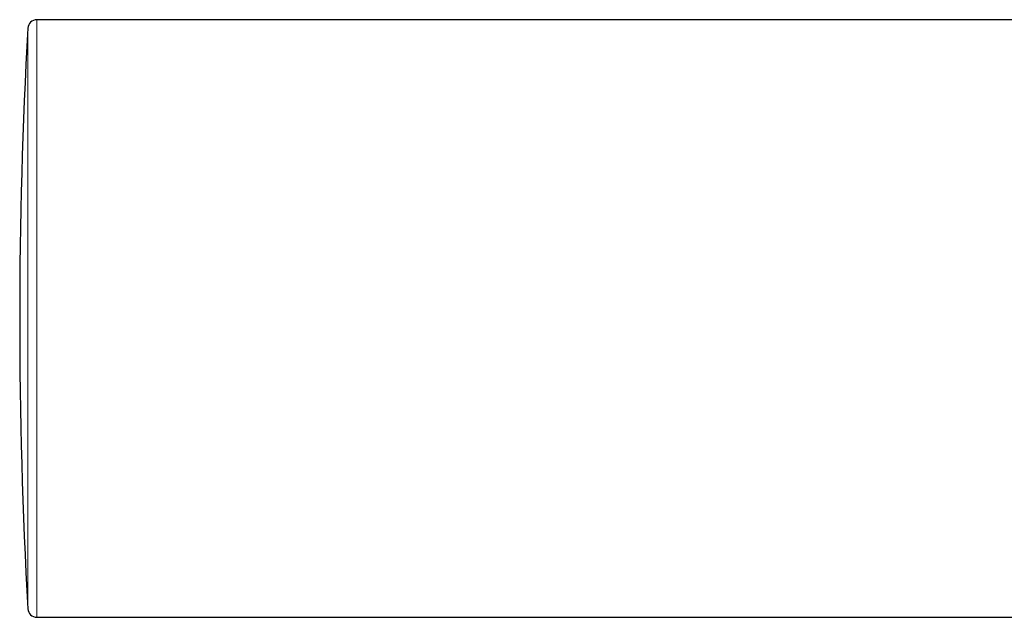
# Model space of a CAD drawing. Header units: millimetres. Extents: x 8 to 717, y 12 to 440.
# Tile 105 of 148: x 243 to 325, y 363 to 413. Entities that reach past the tile are written whole.
import ezdxf

# ---------------------------------------------------------------- set-up
doc = ezdxf.new("R2010")
doc.units = ezdxf.units.MM

msp = doc.modelspace()

# ---------------------------------------------------------------- linework, layer by layer
at = {"color": 7, "linetype": 'Continuous', "lineweight": 30}
for p, q in [((342.299, 413.18), (244.487, 413.18)), ((244.488, 363.18), (342.819, 363.18)), ((244.488, 363.18), (244.488, 363.18))]:
    msp.add_line(p, q, dxfattribs=at)
for centre, radius, start, end in [((244.487, 412.43), 0.75, 89.99945, 176.87203), ((674.904, 388.183), 431.849, 176.77585, 183.22489), ((244.488, 363.93), 0.75, 183.13729, 269.99971)]:
    msp.add_arc(centre, radius, start, end, dxfattribs=at)
at = {"color": 252, "linetype": 'Continuous', "lineweight": 0}
for points, knots in [([(244.487, 413.179), (244.487, 413.179), (244.487, 413.18), (244.487, 413.171), (244.487, 413.151), (244.487, 413.12), (244.487, 413.078), (244.487, 413.026), (244.487, 412.966), (244.487, 412.9), (244.487, 412.83), (244.487, 412.752), (244.487, 412.666), (244.487, 412.567), (244.487, 412.452), (244.487, 412.322), (244.487, 412.18), (244.487, 412.028), (244.487, 411.865), (244.487, 411.691), (244.487, 411.506), (244.487, 411.31), (244.487, 411.104), (244.487, 410.889), (244.487, 410.666), (244.487, 410.435), (244.487, 410.194), (244.487, 409.944), (244.487, 409.684), (244.487, 409.416), (244.487, 409.138), (244.487, 408.851), (244.487, 408.555), (244.487, 408.251), (244.487, 407.938), (244.487, 407.631), (244.487, 407.333), (244.487, 407.045), (244.487, 406.75), (244.487, 406.45), (244.487, 406.127), (244.487, 405.78), (244.487, 405.409), (244.487, 405.03), (244.487, 404.644), (244.487, 404.251), (244.487, 403.851), (244.487, 403.444), (244.487, 403.03), (244.487, 402.611), (244.487, 402.185), (244.487, 401.753), (244.487, 401.336), (244.487, 400.935), (244.487, 400.551), (244.487, 400.163), (244.487, 399.771), (244.487, 399.354), (244.487, 398.911), (244.487, 398.441), (244.487, 397.966), (244.487, 397.488), (244.487, 397.005), (244.487, 396.519), (244.487, 396.029), (244.487, 395.536), (244.487, 395.039), (244.487, 394.54), (244.487, 394.038), (244.487, 393.557), (244.487, 393.098), (244.487, 392.662), (244.487, 392.224), (244.487, 391.785), (244.487, 391.318), (244.487, 390.821), (244.487, 390.296), (244.487, 389.77), (244.487, 389.242), (244.487, 388.712), (244.487, 388.358), (244.487, 388.181), (244.487, 388.18)], [0, 0, 0, 0, 0.005161, 0.018348, 0.031532, 0.044716, 0.057902, 0.071089, 0.084273, 0.095582, 0.106893, 0.118205, 0.129516, 0.140825, 0.154151, 0.167481, 0.180813, 0.194144, 0.20747, 0.220945, 0.234425, 0.247906, 0.261385, 0.27486, 0.288044, 0.301231, 0.314418, 0.327602, 0.340785, 0.353972, 0.367159, 0.380343, 0.393527, 0.406714, 0.4199, 0.433084, 0.444393, 0.455704, 0.467016, 0.478327, 0.489636, 0.50282, 0.516007, 0.529193, 0.542377, 0.555561, 0.568748, 0.581935, 0.595119, 0.608303, 0.62149, 0.634676, 0.64786, 0.659169, 0.67048, 0.681792, 0.693103, 0.704412, 0.717596, 0.730783, 0.743969, 0.757153, 0.770337, 0.783524, 0.796711, 0.809895, 0.823079, 0.836265, 0.849452, 0.862636, 0.873945, 0.885256, 0.896568, 0.907879, 0.919188, 0.932617, 0.946047, 0.959477, 0.97296, 0.986445, 0.999928, 1, 1, 1, 1]), ([(243.738, 412.471), (243.738, 412.471), (243.738, 412.472), (243.738, 412.463), (243.738, 412.444), (243.738, 412.414), (243.738, 412.374), (243.738, 412.323), (243.738, 412.264), (243.738, 412.2), (243.738, 412.132), (243.738, 412.056), (243.738, 411.972), (243.738, 411.876), (243.738, 411.765), (243.738, 411.638), (243.738, 411.501), (243.738, 411.353), (243.738, 411.195), (243.738, 411.026), (243.738, 410.845), (243.738, 410.655), (243.738, 410.455), (243.738, 410.246), (243.738, 410.029), (243.738, 409.805), (243.738, 409.571), (243.738, 409.328), (243.738, 409.076), (243.738, 408.814), (243.738, 408.544), (243.738, 408.266), (243.738, 407.978), (243.738, 407.683), (243.738, 407.378), (243.738, 407.081), (243.738, 406.791), (243.738, 406.511), (243.738, 406.225), (243.738, 405.933), (243.738, 405.619), (243.738, 405.282), (243.738, 404.921), (243.738, 404.553), (243.738, 404.178), (243.738, 403.796), (243.738, 403.407), (243.738, 403.012), (243.738, 402.61), (243.738, 402.202), (243.738, 401.788), (243.738, 401.368), (243.738, 400.963), (243.738, 400.574), (243.738, 400.201), (243.738, 399.824), (243.738, 399.443), (243.738, 399.038), (243.738, 398.607), (243.738, 398.15), (243.738, 397.689), (243.738, 397.224), (243.738, 396.755), (243.738, 396.283), (243.738, 395.807), (243.738, 395.327), (243.738, 394.845), (243.738, 394.36), (243.738, 393.872), (243.738, 393.405), (243.738, 392.959), (243.738, 392.535), (243.738, 392.11), (243.738, 391.683), (243.738, 391.229), (243.738, 390.747), (243.738, 390.236), (243.738, 389.725), (243.738, 389.212), (243.738, 388.697), (243.738, 388.183), (243.738, 387.67), (243.738, 387.157), (243.738, 386.644), (243.738, 386.131), (243.738, 385.619), (243.738, 385.111), (243.738, 384.609), (243.738, 384.112), (243.738, 383.617), (243.738, 383.124), (243.738, 382.633), (243.738, 382.144), (243.738, 381.658), (243.738, 381.175), (243.738, 380.694), (243.738, 380.217), (243.738, 379.744), (243.738, 379.296), (243.738, 378.874), (243.738, 378.476), (243.738, 378.082), (243.738, 377.691), (243.738, 377.282), (243.738, 376.856), (243.738, 376.413), (243.739, 375.976), (243.739, 375.543), (243.739, 375.116), (243.739, 374.695), (243.739, 374.279), (243.739, 373.87), (243.739, 373.466), (243.739, 373.069), (243.739, 372.678), (243.739, 372.312), (243.739, 371.97), (243.739, 371.652), (243.739, 371.338), (243.739, 371.029), (243.739, 370.71), (243.739, 370.38), (243.739, 370.041), (243.739, 369.711), (243.739, 369.388), (243.739, 369.073), (243.739, 368.766), (243.739, 368.468), (243.739, 368.178), (243.739, 367.897), (243.739, 367.624), (243.739, 367.36), (243.739, 367.118), (243.739, 366.895), (243.739, 366.69), (243.739, 366.492), (243.739, 366.301), (243.739, 366.106), (243.739, 365.909), (243.739, 365.71), (243.739, 365.522), (243.739, 365.343), (243.739, 365.174), (243.739, 365.015), (243.739, 364.865), (243.739, 364.726), (243.739, 364.597), (243.739, 364.479), (243.739, 364.373), (243.739, 364.278), (243.739, 364.193), (243.739, 364.119), (243.739, 364.054), (243.739, 364), (243.739, 363.957), (243.739, 363.924), (243.739, 363.901), (243.739, 363.889), (243.739, 363.889), (243.739, 363.889)], [0, 0, 0, 0, 0.002522, 0.009116, 0.015709, 0.022302, 0.028896, 0.03549, 0.042083, 0.047738, 0.053394, 0.059051, 0.064707, 0.070362, 0.077026, 0.083692, 0.090358, 0.097025, 0.103688, 0.110427, 0.117167, 0.123909, 0.130649, 0.137387, 0.14398, 0.150574, 0.157168, 0.163761, 0.170354, 0.176948, 0.183542, 0.190135, 0.196728, 0.203322, 0.209916, 0.216509, 0.222164, 0.22782, 0.233477, 0.239133, 0.244788, 0.251381, 0.257975, 0.264569, 0.271162, 0.277755, 0.284349, 0.290943, 0.297536, 0.304128, 0.310723, 0.317317, 0.323909, 0.329564, 0.335221, 0.340877, 0.346534, 0.352189, 0.358781, 0.365376, 0.37197, 0.378562, 0.385155, 0.391749, 0.398343, 0.404936, 0.411529, 0.418123, 0.424717, 0.43131, 0.436965, 0.442621, 0.448278, 0.453934, 0.459589, 0.466305, 0.473021, 0.479736, 0.486478, 0.493222, 0.499964, 0.506685, 0.513407, 0.520129, 0.526877, 0.533626, 0.540375, 0.546968, 0.553562, 0.560156, 0.566749, 0.573341, 0.579936, 0.58653, 0.593123, 0.599715, 0.606309, 0.612904, 0.619496, 0.625151, 0.630808, 0.636464, 0.642121, 0.647776, 0.654368, 0.660962, 0.667557, 0.674149, 0.680742, 0.687336, 0.69393, 0.700523, 0.707116, 0.71371, 0.720304, 0.726897, 0.732552, 0.738208, 0.743865, 0.749521, 0.755176, 0.761769, 0.768363, 0.774957, 0.78155, 0.788143, 0.794737, 0.801331, 0.807924, 0.814517, 0.821111, 0.827705, 0.834298, 0.839953, 0.845609, 0.851266, 0.856922, 0.862577, 0.869241, 0.875907, 0.882573, 0.889239, 0.895903, 0.902642, 0.909382, 0.916123, 0.922864, 0.929602, 0.936195, 0.942789, 0.949383, 0.955976, 0.962569, 0.969163, 0.975757, 0.98235, 0.988943, 0.995537, 1, 1, 1, 1]), ([(244.487, 388.18), (244.487, 388.009), (244.487, 387.667), (244.487, 387.154), (244.487, 386.642), (244.487, 386.13), (244.487, 385.619), (244.487, 385.119), (244.487, 384.629), (244.487, 384.151), (244.487, 383.674), (244.487, 383.199), (244.487, 382.726), (244.487, 382.255), (244.487, 381.786), (244.487, 381.32), (244.487, 380.856), (244.487, 380.397), (244.487, 379.944), (244.487, 379.497), (244.487, 379.053), (244.487, 378.601), (244.487, 378.14), (244.487, 377.672), (244.487, 377.209), (244.487, 376.75), (244.487, 376.296), (244.487, 375.856), (244.487, 375.429), (244.487, 375.015), (244.487, 374.606), (244.487, 374.203), (244.487, 373.804), (244.487, 373.411), (244.487, 373.023), (244.487, 372.641), (244.487, 372.265), (244.487, 371.897), (244.487, 371.538), (244.487, 371.186), (244.487, 370.84), (244.487, 370.492), (244.487, 370.142), (244.487, 369.791), (244.487, 369.447), (244.487, 369.111), (244.487, 368.783), (244.487, 368.469), (244.487, 368.17), (244.487, 367.883), (244.487, 367.605), (244.487, 367.334), (244.487, 367.071), (244.487, 366.815), (244.487, 366.568), (244.487, 366.329), (244.487, 366.098), (244.487, 365.876), (244.487, 365.664), (244.487, 365.462), (244.487, 365.268), (244.487, 365.077), (244.487, 364.89), (244.487, 364.708), (244.488, 364.536), (244.488, 364.375), (244.488, 364.223), (244.488, 364.084), (244.488, 363.957), (244.488, 363.842), (244.488, 363.736), (244.488, 363.639), (244.488, 363.551), (244.488, 363.472), (244.488, 363.403), (244.488, 363.343), (244.488, 363.292), (244.488, 363.251), (244.488, 363.219), (244.488, 363.197), (244.488, 363.183), (244.488, 363.181), (244.488, 363.18)], [0, 0, 0, 0, 0.013068, 0.026136, 0.039203, 0.052271, 0.065339, 0.078407, 0.090728, 0.103049, 0.11537, 0.127691, 0.140012, 0.152333, 0.164654, 0.176975, 0.189296, 0.201617, 0.213719, 0.22582, 0.237921, 0.250022, 0.263089, 0.276157, 0.289225, 0.302293, 0.315361, 0.328428, 0.340749, 0.353071, 0.365392, 0.377713, 0.390034, 0.402355, 0.414676, 0.426997, 0.439318, 0.451639, 0.46374, 0.475841, 0.487942, 0.500043, 0.513111, 0.526179, 0.539247, 0.552315, 0.565382, 0.57845, 0.590771, 0.603092, 0.615413, 0.627734, 0.640055, 0.652377, 0.664698, 0.677019, 0.68934, 0.701661, 0.713762, 0.725863, 0.737964, 0.750065, 0.763133, 0.776201, 0.789268, 0.802336, 0.815404, 0.828472, 0.840793, 0.853114, 0.865435, 0.877756, 0.890077, 0.902398, 0.914719, 0.92704, 0.939362, 0.951683, 0.963784, 0.975885, 0.987986, 1, 1, 1, 1])]:
    msp.add_open_spline(points, degree=3, knots=knots, dxfattribs=at)

doc.saveas('drawing.dxf')
